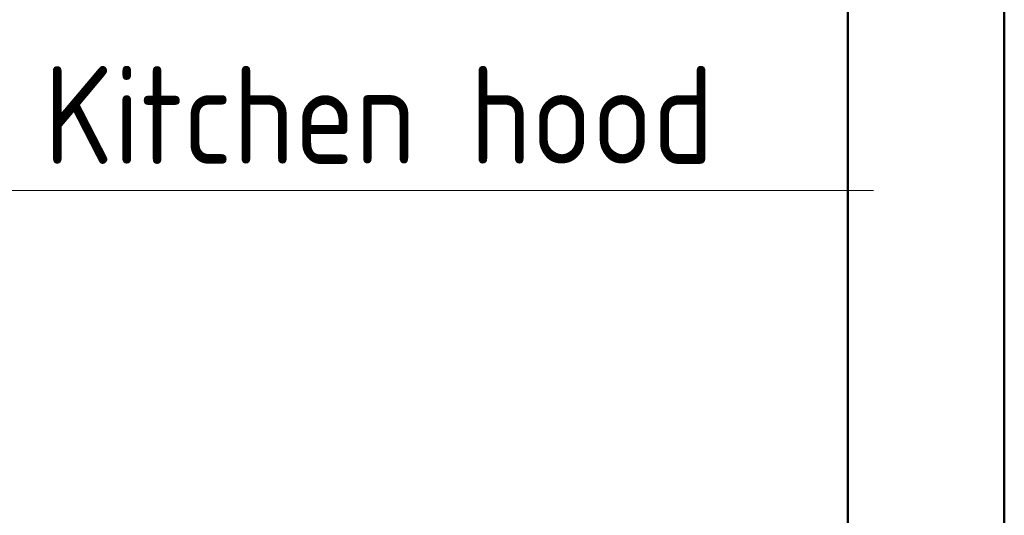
# Model space of a CAD drawing. Header units: millimetres. Extents: x 19410 to 41495, y 2709 to 43021.
# Tile 40 of 52: x 28952 to 30210, y 36393 to 37027. Entities that reach past the tile are written whole.
import ezdxf

# ---------------------------------------------------------------- set-up
doc = ezdxf.new("R2010")
doc.units = ezdxf.units.MM
for name, color, linetype, lineweight in [('A-WALL-____-MCUT', 113, 'Continuous', 50), ('A-WALL-____-OTLN', 113, 'Continuous', 20), ('M-EQPM-___-IDEN', 50, 'Continuous', 20)]:
    doc.layers.add(name, color=color, linetype=linetype, lineweight=lineweight)
doc.styles.add('GOST Common', font='GOST_Common.ttf', dxfattribs={"width": 0.9, "height": 125})

# ---------------------------------------------------------------- blocks, each defined once
blk = doc.blocks.new('Прямая форма - 83 new-609501-В_Этаж 02_Вентиляция')
at = {"layer": 'A-WALL-____-MCUT', "color": 53}
for p, q in [((7000, 0), (5404.6, 0)), ((5404.6, -200), (7000, -200))]:
    blk.add_line(p, q, dxfattribs=at)
blk = doc.blocks.new('Прямая форма - SW - 006-609502-В_Этаж 02_Вентиляция')
blk.add_blockref('Прямая форма - 83 new-609501-В_Этаж 02_Вентиляция', (0, 0))
blk = doc.blocks.new('83 new_ifc_RVT-1-В_Этаж 02_Вентиляция')
at = {"layer": 'A-WALL-____-OTLN', "color": 253, "lineweight": 20, "rotation": 270}
blk.add_blockref('Прямая форма - SW - 006-609502-В_Этаж 02_Вентиляция', (30210.3, 42775.8), dxfattribs=at)
blk = doc.blocks.new('ADSK_M_Оборудование - ADSK_Наименование_25-431939-В_Этаж 02_Вентиляция')
at = {"layer": 'M-EQPM-___-IDEN'}
blk.add_line((-12.5, 0), (12.5, 0), dxfattribs=at)

msp = doc.modelspace()

# ---------------------------------------------------------------- block references
at = {"lineweight": 9}
msp.add_blockref('83 new_ifc_RVT-1-В_Этаж 02_Вентиляция', (0, 0), dxfattribs=at)
at = {"layer": 'M-EQPM-___-IDEN', "xscale": 49.99999999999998, "yscale": 49.99999999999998, "zscale": 49.99999999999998}
msp.add_blockref('ADSK_M_Оборудование - ADSK_Наименование_25-431939-В_Этаж 02_Вентиляция', (29417.9, 36808.8), dxfattribs=at)

# ---------------------------------------------------------------- texts
at = {"layer": 'M-EQPM-___-IDEN', "lineweight": 9, "insert": (28982.6, 36967.7), "char_height": 125, "width": 1042.595, "attachment_point": 1, "style": 'GOST Common'}
msp.add_mtext('Kitchen hood', dxfattribs=at)

doc.saveas('drawing.dxf')
